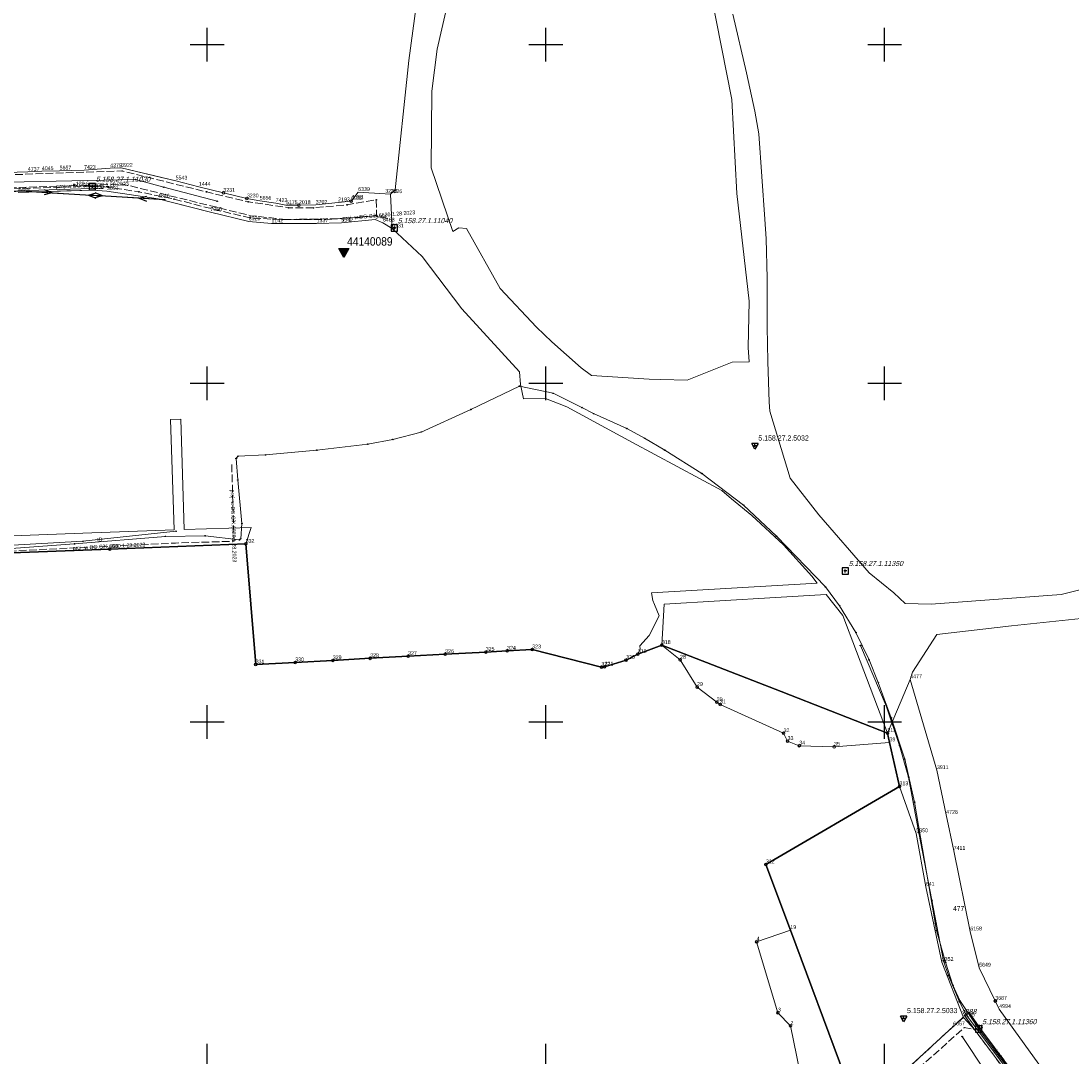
# Model space of a CAD drawing. Header units: metres. Extents: x 5548743 to 5556416, y 5707500 to 5714000.
# Tile 239 of 244: x 5554045 to 5554355, y 5710701 to 5711007. Entities that reach past the tile are written whole.
import ezdxf
from ezdxf.enums import TextEntityAlignment as Align

# ---------------------------------------------------------------- set-up
doc = ezdxf.new("R2010")
doc.units = ezdxf.units.M
for name, pattern in [('1.5_0.75', [2.25, 1.5, -0.75]), ('2.25_0.75', [3, 2.25, -0.75]), ('219-1000', [0]), ('suep_nn_1000', [0])]:
    doc.linetypes.add(name, pattern=pattern)
doc.layers.get('0').update_dxf_attribs({"color": 2, "lineweight": 5})
doc.styles.get("Standard").update_dxf_attribs({"font": 'Working1250', "width": 0.75})

# ---------------------------------------------------------------- blocks, each defined once
blk = doc.blocks.new('203')
at = {"linetype": 'Continuous', "lineweight": 0}
h = blk.add_hatch(color=0, dxfattribs=at)
edge = h.paths.add_edge_path()
edge.add_arc((0, 0), 0.09, 0, 360)
blk = doc.blocks.new('202')
at = {"color": 0, "linetype": 'Continuous', "lineweight": 0}
blk.add_circle((0, 0), 0.4, dxfattribs=at)
blk = doc.blocks.new('SUEP1')
at = {"color": 0, "linetype": 'Continuous'}
for p, q in [((0, 0), (7.5, 0)), ((7.5, 0), (5.25, 0.75)), ((7.5, 0), (5.25, -0.75)), ((7.5, 0), (22.5, 0)), ((22.5, 0), (20.25, 0.75)), ((22.5, 0), (20.25, -0.75))]:
    blk.add_line(p, q, dxfattribs=at)
blk = doc.blocks.new('PW01')
at = {"linetype": 'Continuous', "lineweight": 13}
h = blk.add_hatch(color=0, dxfattribs=at)
edge = h.paths.add_edge_path()
edge.add_arc((0, 0), 0.18, 0, 360)
blk = doc.blocks.new('PIKIETAW1891')
at = {"color": 0}
blk.add_circle((0, 0), 0.09, dxfattribs=at)
blk = doc.blocks.new('OSSP')
at = {"color": 0}
for p, q in [((-0.939, 0.938), (-0.939, -0.938)), ((-0.939, 0.938), (-0.939, -0.938)), ((0.936, 0.938), (-0.939, 0.938)), ((0.936, 0.938), (-0.939, 0.938)), ((0.45, 0), (-0.45, 0)), ((0.45, 0), (-0.45, 0)), ((0, -0.45), (0, 0.45)), ((0, -0.45), (0, 0.45)), ((0.936, -0.938), (0.936, 0.938)), ((0.936, -0.938), (0.936, 0.938)), ((-0.939, -0.938), (0.936, -0.938)), ((-0.939, -0.938), (0.936, -0.938))]:
    blk.add_line(p, q, dxfattribs=at)
blk = doc.blocks.new('OSSH')
at = {"color": 0}
for p, q in [((0, -1.081), (-0.936, 0.543)), ((0.939, 0.543), (-0.936, 0.543)), ((-0.375, 0), (0.375, 0)), ((0.939, 0.543), (0, -1.081)), ((0, -0.375), (0, 0.375))]:
    blk.add_line(p, q, dxfattribs=at)
blk = doc.blocks.new('OSHB')
h = blk.add_hatch(color=0)
edge = h.paths.add_edge_path()
edge.add_arc((0, 0), 0.188, 0, 180)
edge.add_arc((0, 0), 0.188, 180, 0)
h.paths.add_polyline_path([(0, -1.73), (-1.5, 0.87), (1.5, 0.87)])
at = {"color": 0, "linetype": 'CONTINUOUS'}
for points in [[(0, -1.73), (-1.5, 0.87), (1.5, 0.87)], [(0.19, 0), (-0.19, 0)]]:
    blk.add_lwpolyline(points, close=True, dxfattribs=at)
blk = doc.blocks.new('RAMKA1000K')
at = {"color": 0}
for p, q in [((495, 500), (505, 500)), ((500, 495), (500, 500)), ((595, 500), (605, 500)), ((600, 495), (600, 500)), ((695, 500), (705, 500)), ((700, 495), (700, 500)), ((500, 395), (500, 405)), ((600, 395), (600, 405)), ((700, 395), (700, 405)), ((495, 400), (505, 400)), ((595, 400), (605, 400)), ((695, 400), (705, 400)), ((500, 295), (500, 305)), ((600, 295), (600, 305)), ((700, 295), (700, 305)), ((495, 300), (505, 300)), ((595, 300), (605, 300)), ((695, 300), (705, 300)), ((500, 195), (500, 205)), ((600, 195), (600, 205)), ((700, 195), (700, 205)), ((500, 0), (500, 5)), ((600, 0), (600, 5)), ((700, 0), (700, 5)), ((495, 0), (505, 0)), ((595, 0), (605, 0)), ((695, 0), (705, 0))]:
    blk.add_line(p, q, dxfattribs=at)

msp = doc.modelspace()

# ---------------------------------------------------------------- linework, layer by layer
at = {"layer": '216-obręb ewidencyjny', "color": 7, "linetype": 'CONTINUOUS', "lineweight": 25, "flags": 128}
for points in [[(5554288.24, 5710695.38), (5554272.17, 5710738.55), (5554264.96, 5710757.95), (5554304.38, 5710780.98), (5554301.44, 5710793.95), (5554300.82, 5710796.69), (5554272.17, 5710807.96), (5554269.43, 5710809.03), (5554234.26, 5710822.7), (5554227.16, 5710820.02), (5554223.66, 5710818.28), (5554217.35, 5710816.32), (5554216.38, 5710816.21), (5554195.96, 5710821.41), (5554188.56, 5710821.01), (5554182.27, 5710820.66), (5554170.28, 5710820.01), (5554159.33, 5710819.41), (5554148.13, 5710818.8), (5554137.12, 5710818.2), (5554126.03, 5710817.59), (5554114.35, 5710816.96), (5554111.41, 5710852.58), (5554071.31, 5710851.03), (5553986.88, 5710847.87)], [(5553986.88, 5710847.87), (5554071.31, 5710851.03), (5554111.41, 5710852.58), (5554114.35, 5710816.96), (5554126.03, 5710817.59), (5554137.12, 5710818.2), (5554148.13, 5710818.8), (5554159.33, 5710819.41), (5554170.28, 5710820.01), (5554182.27, 5710820.66), (5554188.56, 5710821.01), (5554195.96, 5710821.41), (5554216.38, 5710816.21), (5554217.35, 5710816.32), (5554223.66, 5710818.28), (5554227.16, 5710820.02), (5554234.26, 5710822.7), (5554269.43, 5710809.03), (5554272.17, 5710807.96), (5554300.82, 5710796.69), (5554301.44, 5710793.95), (5554304.38, 5710780.98), (5554264.96, 5710757.95), (5554272.17, 5710738.55), (5554288.24, 5710695.38)]]:
    msp.add_lwpolyline(points, dxfattribs=at)
at = {"layer": '218-kontur użytku gruntowego', "color": 3, "linetype": 'CONTINUOUS', "lineweight": 18, "flags": 128}
for points in [[(5554162.45, 5711016.6), (5554159.55, 5710995.32)], [(5554248.83, 5711014.79), (5554254.88, 5710983.83)], [(5554167.87, 5710998.65), (5554170.98, 5711011.97)], [(5554259.24, 5710991.69), (5554255.18, 5711008.97)], [(5554166.31, 5710986.24), (5554167.87, 5710998.65)], [(5554159.55, 5710995.32), (5554155.55, 5710957.13)], [(5554261.71, 5710980.31), (5554259.24, 5710991.69)], [(5554166.18, 5710963.62), (5554166.31, 5710986.24)], [(5554254.88, 5710983.83), (5554256.33, 5710956.04)], [(5554262.87, 5710973.63), (5554261.71, 5710980.31)], [(5554264.6, 5710948.48), (5554262.87, 5710973.63)], [(5554047.11, 5710962.4), (5554028.11, 5710961.82)], [(5554051.24, 5710962.63), (5554047.11, 5710962.4)], [(5554056.49, 5710962.77), (5554051.24, 5710962.63)], [(5554063.7, 5710962.97), (5554056.49, 5710962.77)], [(5554071.4, 5710963.48), (5554063.7, 5710962.97)], [(5554074.63, 5710963.59), (5554071.4, 5710963.48)], [(5554086.51, 5710960.82), (5554074.63, 5710963.59)], [(5554172.58, 5710944.81), (5554166.18, 5710963.62)], [(5554090.74, 5710959.83), (5554086.51, 5710960.82)], [(5554097.57, 5710958), (5554090.74, 5710959.83)], [(5554044.2, 5710956.3), (5554058.61, 5710956.79)], [(5554058.61, 5710956.79), (5554066.19, 5710957.05)], [(5554066.19, 5710957.05), (5554070.46, 5710956.76)], [(5554070.46, 5710956.76), (5554085.52, 5710954.49)], [(5554104.83, 5710956.21), (5554097.57, 5710958)], [(5554111.76, 5710954.56), (5554104.83, 5710956.21)], [(5554144.61, 5710956.47), (5554142.81, 5710954.15)], [(5554152.61, 5710955.95), (5554144.61, 5710956.47)], [(5554154.17, 5710955.82), (5554152.61, 5710955.95)], [(5554155.55, 5710957.13), (5554154.17, 5710955.82)], [(5554256.33, 5710956.04), (5554260.02, 5710924.25)], [(5554085.52, 5710954.49), (5554094.4, 5710952.24)], [(5554115.55, 5710953.88), (5554111.76, 5710954.56)], [(5554120.25, 5710953.2), (5554115.55, 5710953.88)], [(5554123.29, 5710952.56), (5554120.25, 5710953.2)], [(5554127.12, 5710952.61), (5554123.29, 5710952.56)], [(5554132.06, 5710952.7), (5554127.12, 5710952.61)], [(5554138.69, 5710953.4), (5554132.06, 5710952.7)], [(5554142.54, 5710953.8), (5554138.69, 5710953.4)], [(5554142.81, 5710954.15), (5554142.54, 5710953.8)], [(5554094.4, 5710952.24), (5554101, 5710950.56)], [(5554101, 5710950.56), (5554112.3, 5710947.81)], [(5554112.3, 5710947.81), (5554119.01, 5710947.19)], [(5554119.01, 5710947.19), (5554132.34, 5710947.22)], [(5554132.34, 5710947.22), (5554139.66, 5710947.41)], [(5554139.66, 5710947.41), (5554149.61, 5710948.33)], [(5554149.61, 5710948.33), (5554151.92, 5710947.42)], [(5554151.92, 5710947.42), (5554154.6, 5710945.7)], [(5554264.98, 5710942.62), (5554264.6, 5710948.48)], [(5554154.6, 5710945.7), (5554163.48, 5710937.4)], [(5554174.36, 5710945.88), (5554172.58, 5710944.81)], [(5554176.55, 5710945.74), (5554174.36, 5710945.88)], [(5554186.48, 5710928.04), (5554176.55, 5710945.74)], [(5554265.35, 5710931.02), (5554264.98, 5710942.62)], [(5554163.48, 5710937.4), (5554175.16, 5710922.02)], [(5554265.34, 5710916.66), (5554265.35, 5710931.02)], [(5554197.21, 5710916.63), (5554186.48, 5710928.04)], [(5554175.16, 5710922.02), (5554192.22, 5710903.39)], [(5554260.02, 5710924.25), (5554259.71, 5710910.55)], [(5554201.78, 5710912.25), (5554197.21, 5710916.63)], [(5554265.55, 5710906.48), (5554265.34, 5710916.66)], [(5554210.4, 5710904.53), (5554201.78, 5710912.25)], [(5554259.71, 5710910.55), (5554259.98, 5710906.33)], [(5554254.96, 5710906.21), (5554241.7, 5710900.98)], [(5554259.98, 5710906.33), (5554254.96, 5710906.21)], [(5554265.91, 5710894.39), (5554265.55, 5710906.48)], [(5554192.22, 5710903.39), (5554192.49, 5710899.67)], [(5554213.48, 5710902.31), (5554210.4, 5710904.53)], [(5554230.51, 5710901.2), (5554213.48, 5710902.31)], [(5554233.89, 5710901.13), (5554230.51, 5710901.2)], [(5554241.7, 5710900.98), (5554233.89, 5710901.13)], [(5554192.49, 5710899.67), (5554193.4, 5710895.38)], [(5554193.4, 5710895.38), (5554199.94, 5710895.47)], [(5554199.94, 5710895.47), (5554206.2, 5710893.01)], [(5554266.09, 5710891.82), (5554265.91, 5710894.39)], [(5554206.2, 5710893.01), (5554225.55, 5710882.55)], [(5554272.11, 5710872.01), (5554266.09, 5710891.82)], [(5554092.22, 5710889.4), (5554089.23, 5710889.28)], [(5554089.23, 5710889.28), (5554090.28, 5710856.74)], [(5554093.23, 5710856.85), (5554092.22, 5710889.4)], [(5554225.55, 5710882.55), (5554251.91, 5710868.32)], [(5554280.61, 5710861.13), (5554272.11, 5710872.01)], [(5554251.91, 5710868.32), (5554254.81, 5710865.91)], [(5554254.81, 5710865.91), (5554260.78, 5710860.93)], [(5554260.78, 5710860.93), (5554270.1, 5710852.29)], [(5554295.41, 5710844), (5554280.61, 5710861.13)], [(5554090.28, 5710856.74), (5554063.34, 5710855.74)], [(5554113.02, 5710857.42), (5554093.23, 5710856.85)], [(5554111.41, 5710852.58), (5554113.02, 5710857.42)], [(5554063.34, 5710855.74), (5554016.57, 5710853.99)], [(5553986.88, 5710847.87), (5554071.31, 5710851.03)], [(5554071.31, 5710851.03), (5553986.88, 5710847.87)], [(5554071.31, 5710851.03), (5554111.41, 5710852.58)], [(5554111.41, 5710852.58), (5554071.31, 5710851.03)], [(5554114.35, 5710816.96), (5554111.41, 5710852.58)], [(5554270.1, 5710852.29), (5554278.5, 5710843.02)], [(5554302.71, 5710838.1), (5554295.41, 5710844)], [(5554280.07, 5710841.04), (5554231.16, 5710838.13)], [(5554278.5, 5710843.02), (5554280.07, 5710841.04)], [(5554231.16, 5710838.13), (5554231.53, 5710835.85)], [(5554306.02, 5710835.02), (5554302.71, 5710838.1)], [(5554357.62, 5710838.98), (5554352.07, 5710837.64)], [(5554231.53, 5710835.85), (5554232.03, 5710834.66)], [(5554232.03, 5710834.66), (5554233.44, 5710831.32)], [(5554234.26, 5710822.7), (5554234.93, 5710834.84)], [(5554234.93, 5710834.84), (5554267.76, 5710836.79)], [(5554267.76, 5710836.79), (5554282.73, 5710837.68)], [(5554282.73, 5710837.68), (5554287.69, 5710831.44)], [(5554313.68, 5710834.78), (5554306.02, 5710835.02)], [(5554352.07, 5710837.64), (5554313.68, 5710834.78)], [(5554233.44, 5710831.32), (5554230.53, 5710825.58)], [(5554287.69, 5710831.44), (5554291.69, 5710820.82)], [(5554337.45, 5710828.42), (5554361.71, 5710830.99)], [(5554230.53, 5710825.58), (5554227.75, 5710822.47)], [(5554308.17, 5710814.74), (5554315.38, 5710825.82)], [(5554315.38, 5710825.82), (5554333.21, 5710827.92)], [(5554333.21, 5710827.92), (5554337.45, 5710828.42)], [(5554227.16, 5710820.02), (5554234.26, 5710822.7)], [(5554234.26, 5710822.7), (5554227.16, 5710820.02)], [(5554227.75, 5710822.47), (5554227.86, 5710821.48)], [(5554269.43, 5710809.03), (5554234.26, 5710822.7)], [(5554159.33, 5710819.41), (5554148.13, 5710818.8)], [(5554170.28, 5710820.01), (5554159.33, 5710819.41)], [(5554182.27, 5710820.66), (5554170.28, 5710820.01)], [(5554188.56, 5710821.01), (5554182.27, 5710820.66)], [(5554195.96, 5710821.41), (5554188.56, 5710821.01)], [(5554216.38, 5710816.21), (5554195.96, 5710821.41)], [(5554227.16, 5710820.02), (5554223.66, 5710818.28)], [(5554227.86, 5710821.48), (5554227.16, 5710820.02)], [(5554291.69, 5710820.82), (5554300.82, 5710796.69)], [(5554126.03, 5710817.59), (5554114.35, 5710816.96)], [(5554137.12, 5710818.2), (5554126.03, 5710817.59)], [(5554148.13, 5710818.8), (5554137.12, 5710818.2)], [(5554217.35, 5710816.32), (5554216.38, 5710816.21)], [(5554223.66, 5710818.28), (5554217.35, 5710816.32)], [(5554307.54, 5710812.59), (5554308.17, 5710814.74)], [(5554315.42, 5710785.76), (5554307.54, 5710812.59)], [(5554272.17, 5710807.96), (5554269.43, 5710809.03)], [(5554300.82, 5710796.69), (5554272.17, 5710807.96)], [(5554300.82, 5710796.69), (5554301.44, 5710793.95)], [(5554301.44, 5710793.95), (5554300.82, 5710796.69)], [(5554301.44, 5710793.95), (5554304.38, 5710780.98)], [(5554304.38, 5710780.98), (5554301.44, 5710793.95)], [(5554318.16, 5710772.55), (5554315.42, 5710785.76)], [(5554264.96, 5710757.95), (5554304.38, 5710780.98)], [(5554304.38, 5710780.98), (5554309.34, 5710767.11)], [(5554320.37, 5710761.91), (5554318.16, 5710772.55)], [(5554309.34, 5710767.11), (5554312.16, 5710751.29)], [(5554325.28, 5710738.12), (5554320.37, 5710761.91)], [(5554272.17, 5710738.55), (5554264.96, 5710757.95)], [(5554312.16, 5710751.29), (5554316.87, 5710729.12)], [(5554288.24, 5710695.38), (5554272.17, 5710738.55)], [(5554327.89, 5710727.43), (5554325.28, 5710738.12)], [(5554316.87, 5710729.12), (5554323.23, 5710712.74)], [(5554332.66, 5710717.62), (5554327.89, 5710727.43)], [(5554333.82, 5710715.22), (5554332.66, 5710717.62)], [(5554352.9, 5710688.77), (5554333.82, 5710715.22)], [(5554323.23, 5710712.74), (5554320.22, 5710710.07)], [(5554326.52, 5710709.16), (5554323.23, 5710712.74)], [(5554323.23, 5710712.74), (5554326.52, 5710709.16)], [(5554320.22, 5710710.07), (5554301.85, 5710693.16)], [(5554339.47, 5710691.89), (5554326.52, 5710709.16)], [(5554326.52, 5710709.16), (5554339.47, 5710691.89)]]:
    msp.add_lwpolyline(points, dxfattribs=at)
at = {"layer": '219-działka ewidencyjna', "color": 7, "linetype": '219-1000', "lineweight": 18, "flags": 128}
for points in [[(5554047.11, 5710962.4), (5554028.11, 5710961.82)], [(5554051.24, 5710962.63), (5554047.11, 5710962.4)], [(5554056.49, 5710962.77), (5554051.24, 5710962.63)], [(5554063.7, 5710962.97), (5554056.49, 5710962.77)], [(5554071.4, 5710963.48), (5554063.7, 5710962.97)], [(5554074.63, 5710963.59), (5554071.4, 5710963.48)], [(5554074.63, 5710963.59), (5554090.74, 5710959.83)], [(5554090.74, 5710959.83), (5554097.57, 5710958)], [(5554066.19, 5710957.05), (5554044.2, 5710956.3)], [(5554066.19, 5710957.05), (5554070.46, 5710956.76)], [(5554070.46, 5710956.76), (5554085.52, 5710954.49)], [(5554097.57, 5710958), (5554104.83, 5710956.21)], [(5554104.83, 5710956.21), (5554111.76, 5710954.56)], [(5554144.61, 5710956.47), (5554142.81, 5710954.15)], [(5554144.61, 5710956.47), (5554152.61, 5710955.95)], [(5554152.61, 5710955.95), (5554154.17, 5710955.82)], [(5554154.17, 5710955.82), (5554154.6, 5710945.7)], [(5554085.52, 5710954.49), (5554101, 5710950.56)], [(5554111.76, 5710954.56), (5554115.55, 5710953.88)], [(5554115.55, 5710953.88), (5554120.25, 5710953.2)], [(5554120.25, 5710953.2), (5554123.29, 5710952.56)], [(5554123.29, 5710952.56), (5554127.12, 5710952.61)], [(5554127.12, 5710952.61), (5554132.06, 5710952.7)], [(5554138.69, 5710953.4), (5554132.06, 5710952.7)], [(5554142.54, 5710953.8), (5554138.69, 5710953.4)], [(5554142.81, 5710954.15), (5554142.54, 5710953.8)], [(5554101, 5710950.56), (5554112.3, 5710947.81)], [(5554112.3, 5710947.81), (5554119.01, 5710947.19)], [(5554119.01, 5710947.19), (5554132.34, 5710947.22)], [(5554139.66, 5710947.41), (5554132.34, 5710947.22)], [(5554149.61, 5710948.33), (5554139.66, 5710947.41)], [(5554149.61, 5710948.33), (5554151.92, 5710947.42)], [(5554151.92, 5710947.42), (5554154.6, 5710945.7)], [(5554071.31, 5710851.03), (5553986.88, 5710847.87)], [(5554111.41, 5710852.58), (5554071.31, 5710851.03)], [(5554111.41, 5710852.58), (5554114.35, 5710816.96)], [(5554234.26, 5710822.7), (5554227.16, 5710820.02)], [(5554234.26, 5710822.7), (5554239.63, 5710818.36)], [(5554159.33, 5710819.41), (5554148.13, 5710818.8)], [(5554170.28, 5710820.01), (5554159.33, 5710819.41)], [(5554182.27, 5710820.66), (5554170.28, 5710820.01)], [(5554188.56, 5710821.01), (5554182.27, 5710820.66)], [(5554188.56, 5710821.01), (5554195.96, 5710821.41)], [(5554216.38, 5710816.21), (5554195.96, 5710821.41)], [(5554227.16, 5710820.02), (5554223.66, 5710818.28)], [(5554126.03, 5710817.59), (5554114.35, 5710816.96)], [(5554137.12, 5710818.2), (5554126.03, 5710817.59)], [(5554148.13, 5710818.8), (5554137.12, 5710818.2)], [(5554217.35, 5710816.32), (5554216.38, 5710816.21)], [(5554223.66, 5710818.28), (5554217.35, 5710816.32)], [(5554239.63, 5710818.36), (5554244.63, 5710810.31)], [(5554244.63, 5710810.31), (5554250.44, 5710805.82)], [(5554307.54, 5710812.59), (5554300.82, 5710796.69)], [(5554307.54, 5710812.59), (5554315.42, 5710785.76)], [(5554250.44, 5710805.82), (5554251.44, 5710805.18)], [(5554251.44, 5710805.18), (5554270.18, 5710796.66)], [(5554270.18, 5710796.66), (5554271.36, 5710794.36)], [(5554300.82, 5710796.69), (5554301.44, 5710793.95)], [(5554271.36, 5710794.36), (5554274.81, 5710793)], [(5554274.81, 5710793), (5554285.09, 5710792.66)], [(5554285.09, 5710792.66), (5554301.44, 5710793.95)], [(5554304.38, 5710780.98), (5554301.44, 5710793.95)], [(5554315.42, 5710785.76), (5554318.16, 5710772.55)], [(5554264.96, 5710757.95), (5554304.38, 5710780.98)], [(5554309.34, 5710767.11), (5554304.38, 5710780.98)], [(5554318.16, 5710772.55), (5554320.37, 5710761.91)], [(5554309.34, 5710767.11), (5554312.16, 5710751.29)], [(5554320.37, 5710761.91), (5554325.28, 5710738.12)], [(5554264.96, 5710757.95), (5554272.17, 5710738.55)], [(5554312.16, 5710751.29), (5554316.87, 5710729.12)], [(5554262.22, 5710735.11), (5554272.17, 5710738.55)], [(5554325.28, 5710738.12), (5554327.89, 5710727.43)], [(5554262.22, 5710735.11), (5554268.51, 5710714.16)], [(5554316.87, 5710729.12), (5554323.23, 5710712.74)], [(5554327.89, 5710727.43), (5554332.66, 5710717.62)], [(5554332.66, 5710717.62), (5554333.82, 5710715.22)], [(5554268.51, 5710714.16), (5554272.22, 5710710.27)], [(5554333.82, 5710715.22), (5554352.9, 5710688.77)], [(5554323.23, 5710712.74), (5554320.22, 5710710.07)], [(5554323.23, 5710712.74), (5554326.52, 5710709.16)], [(5554272.22, 5710710.27), (5554276.91, 5710687.13)], [(5554320.22, 5710710.07), (5554301.85, 5710693.16)], [(5554326.52, 5710709.16), (5554339.47, 5710691.89)]]:
    msp.add_lwpolyline(points, dxfattribs=at)
at = {"layer": 'chodnik', "color": 7, "linetype": '1.5_0.75', "lineweight": 18, "flags": 128}
msp.add_lwpolyline([(5554323.63, 5710713.31), (5554326.52, 5710709.16), (5554339.47, 5710691.89), (5554356.75, 5710669.05), (5554369.9, 5710652.17), (5554375.24, 5710645.27), (5554382.14, 5710636.36), (5554385.57, 5710631.55), (5554417.28, 5710586.85), (5554420.33, 5710583.2), (5554421.57, 5710584.7), (5554394.12, 5710621.57), (5554370.14, 5710654.01), (5554350.19, 5710680.11), (5554349.5, 5710681.17), (5554338.47, 5710695.86), (5554328.36, 5710709.29), (5554324.94, 5710714.22)], close=True, dxfattribs=at)
at = {"layer": 'jezdnia', "color": 7, "linetype": '2.25_0.75', "lineweight": 18, "flags": 128}
for points in [[(5553928.51, 5710958.45), (5553921.65, 5710959.33), (5553919.14, 5710960.24), (5553915.94, 5710962.26), (5553913.29, 5710964.63), (5553911.77, 5710966.14), (5553906.26, 5710957.97), (5553905.29, 5710956.69), (5553902.71, 5710951.06), (5553904.41, 5710948.24), (5553905.81, 5710948.94), (5553905.7, 5710950.97), (5553915.52, 5710952.14), (5553915.68, 5710950.48), (5553917.32, 5710950.64), (5553917.74, 5710948.79), (5553921.64, 5710949.18), (5553921.4, 5710951.08), (5553927.8, 5710951.63), (5553944.82, 5710953.18), (5553964.37, 5710954.72), (5553988.99, 5710955.7), (5554020.48, 5710956.56), (5554065.36, 5710958.26), (5554070.78, 5710957.91), (5554079.89, 5710956.54), (5554090.24, 5710954.4), (5554103, 5710951.14), (5554112.66, 5710948.84), (5554122.2, 5710948.32), (5554134.88, 5710948.4), (5554144.89, 5710948.97), (5554150.06, 5710949.42), (5554149.93, 5710954.19), (5554141.33, 5710952.71), (5554131.39, 5710951.8), (5554124.08, 5710951.83), (5554112.17, 5710953.6), (5554099.82, 5710956.53), (5554074.96, 5710962.7), (5554025.4, 5710961.02), (5553986.51, 5710960.06), (5553972.04, 5710959.73), (5553970.18, 5710962.02), (5553966.65, 5710965.5), (5553965.79, 5710996.34), (5553967.48, 5710998.69), (5553967.31, 5711004.62), (5553963.56, 5711004.53), (5553959.35, 5711004.33), (5553959.54, 5710998.57), (5553961.68, 5710996.67), (5553962.73, 5710965.35), (5553959.59, 5710961.29), (5553958.35, 5710959.37)], [(5554301.85, 5710693.16), (5554292.3, 5710689.13), (5554254.5, 5710663.27), (5554248.46, 5710659.61), (5554238.59, 5710659.21), (5554238.16, 5710658.89), (5554210.82, 5710653.42), (5554209.98, 5710652.89), (5554186.31, 5710645.2), (5554184.85, 5710648.22), (5554181.77, 5710647.6), (5554188.11, 5710636.06), (5554192.45, 5710624.62), (5554196.75, 5710614.47), (5554199.98, 5710605.48), (5554201.06, 5710598.18), (5554202.16, 5710595.91), (5554204.18, 5710588.07), (5554205.19, 5710575.45), (5554196.05, 5710573.4), (5554196.73, 5710569.34), (5554205.49, 5710570.89), (5554205.74, 5710548.57), (5554207.82, 5710529.44), (5554209.66, 5710527.33), (5554211.93, 5710531.51), (5554213.38, 5710532.79), (5554212.56, 5710534.54), (5554210.79, 5710540.34), (5554209.77, 5710544.79), (5554209.22, 5710548.85), (5554209.36, 5710553.78), (5554209.26, 5710567.2), (5554209.62, 5710574.22), (5554206.5, 5710592.93), (5554206.37, 5710595.74), (5554204.7, 5710599.72), (5554203.12, 5710605.81), (5554199.26, 5710616.56), (5554196.26, 5710624.04), (5554188.34, 5710640.83), (5554209.52, 5710647.69), (5554216.14, 5710651.7), (5554224.25, 5710653.14), (5554234.37, 5710653.94), (5554239.58, 5710654.68), (5554250.58, 5710657.15), (5554273.59, 5710672.98), (5554292.99, 5710686.06), (5554292.97, 5710687.18), (5554302.79, 5710691.35), (5554323.51, 5710709.75), (5554326.52, 5710709.16), (5554323.63, 5710713.31), (5554320.22, 5710710.07)]]:
    msp.add_lwpolyline(points, close=True, dxfattribs=at)
at = {"layer": 'krawężnik', "color": 7, "linetype": 'CONTINUOUS', "lineweight": 25, "flags": 128}
msp.add_lwpolyline([(5554421.57, 5710584.7), (5554394.12, 5710621.57), (5554370.14, 5710654.01), (5554350.19, 5710680.11), (5554349.5, 5710681.17), (5554338.47, 5710695.86), (5554328.36, 5710709.29), (5554324.94, 5710714.22)], dxfattribs=at)
at = {"layer": 'przewód elektroenergetyczny niskiego napięcia', "color": 1, "linetype": 'suep_nn_1000', "lineweight": 18, "flags": 128}
for points in [[(5554046.7, 5710956.71), (5554011.52, 5710955.69)], [(5554087.43, 5710954.21), (5554046.7, 5710956.71)]]:
    msp.add_lwpolyline(points, dxfattribs=at)
at = {"layer": 'przewód kanalizacyjny', "color": 34, "linetype": 'CONTINUOUS', "lineweight": 18, "flags": 128}
for points in [[(5553912.58, 5710961.75), (5553919.95, 5710954.85), (5553946.57, 5710956.01), (5553977.08, 5710957.58), (5554004.51, 5710958.39), (5554036.56, 5710959.31), (5554078.87, 5710960.15), (5554087.23, 5710957.88), (5554102.98, 5710953.76)], [(5554370.58, 5710619.9), (5554360.66, 5710629.41), (5554351.54, 5710641.89), (5554364.14, 5710652.52), (5554345.69, 5710678.45), (5554336.68, 5710686.33), (5554322.89, 5710707.12)]]:
    msp.add_lwpolyline(points, dxfattribs=at)
at = {"layer": 'przewód telekomunikacyjny podziemny', "color": 30, "linetype": 'CONTINUOUS', "lineweight": 18, "flags": 128}
for points in [[(5554350.5, 5710678.99), (5554328.33, 5710708.59), (5554322.14, 5710717.73), (5554320.14, 5710722.26), (5554317.97, 5710729.06), (5554315.34, 5710738.47), (5554308.85, 5710776.34), (5554305.91, 5710789.01), (5554301.93, 5710801.22), (5554298.1, 5710811.71), (5554295.41, 5710818.34), (5554291.52, 5710826.42), (5554286.69, 5710834.34), (5554282.53, 5710839.86), (5554268.07, 5710854.84), (5554258.36, 5710864.05), (5554246.04, 5710873.37), (5554235.09, 5710880.27), (5554229.16, 5710883.78), (5554223.91, 5710886.62), (5554214.09, 5710891.04), (5554210.65, 5710892.82), (5554202.13, 5710897.05), (5554192.21, 5710899.17), (5554177.89, 5710892.27), (5554163.23, 5710885.62), (5554154.83, 5710883.44), (5554147.43, 5710882.04), (5554132.4, 5710880.27), (5554117.28, 5710878.86), (5554109.13, 5710878.47), (5554108.6, 5710877.79), (5554109.08, 5710871.46), (5554110.3, 5710858.63), (5554109.92, 5710854.13), (5554109.55, 5710853.8), (5554099.42, 5710854.98), (5554087.71, 5710854.82), (5554060.89, 5710852.6), (5554032.86, 5710850.58)], [(5553935.78, 5710845.97), (5553945.08, 5710848.5), (5553973.93, 5710848.79), (5553998.39, 5710849.52), (5554039.15, 5710852.06), (5554063.33, 5710853.35), (5554090.84, 5710856.33)], [(5554446.39, 5710546), (5554438, 5710558.61), (5554420.23, 5710583.63), (5554400.56, 5710611.46), (5554390.86, 5710625.65), (5554379.37, 5710640.87), (5554363.85, 5710660.95), (5554356.41, 5710670.49), (5554340.96, 5710690.97), (5554324.08, 5710713.52), (5554322.07, 5710717.37), (5554318.83, 5710725.14), (5554317.4, 5710729.49), (5554313.96, 5710747.36), (5554310.1, 5710767.3), (5554307.07, 5710783.72), (5554304.42, 5710793.03), (5554300.46, 5710804.82), (5554292.87, 5710822.58)]]:
    msp.add_lwpolyline(points, dxfattribs=at)
at = {"layer": 'przewód wodociągowy', "color": 5, "linetype": 'CONTINUOUS', "lineweight": 18, "flags": 128}
msp.add_lwpolyline([(5553939.92, 5710944.83), (5553939.71, 5710952.11), (5553944.34, 5710952.99), (5553956.45, 5710953.82), (5553972.65, 5710954.72), (5554020.43, 5710955.96), (5554040.95, 5710956.7), (5554068.96, 5710957.62)], dxfattribs=at)
at = {"layer": 'przewód wodociągowy - ob. projektowany', "color": 5, "linetype": '2.25_0.75', "lineweight": 18, "flags": 128}
msp.add_lwpolyline([(5554107.28, 5710876.03), (5554107.97, 5710853.36), (5554090.67, 5710852.84), (5554032.69, 5710850.01), (5553996.93, 5710848.77), (5553969.84, 5710847.8), (5553945.14, 5710847.61), (5553936.88, 5710846.93), (5553906.1, 5710847.43), (5553902.43, 5710884.2), (5553897.07, 5710922.84), (5553898.51, 5710943.8), (5553907.97, 5710949.14), (5553949.74, 5710954.35), (5553984.36, 5710956.01), (5554024.25, 5710957.13), (5554023.46, 5710957.1), (5554075.15, 5710958.83), (5554112.84, 5710949.5), (5554123.24, 5710948.39), (5554138.4, 5710948.56), (5554149.51, 5710949.51), (5554153.89, 5710948.49)], dxfattribs=at)

# ---------------------------------------------------------------- block references
at = {"layer": '202-punkt graniczny', "color": 7, "linetype": 'CONTINUOUS', "lineweight": 18}
for p in [(5554104.83, 5710956.21), (5554111.76, 5710954.56), (5554127.12, 5710952.61), (5554142.54, 5710953.8), (5554071.31, 5710851.03), (5554111.41, 5710852.58), (5554234.26, 5710822.7), (5554148.13, 5710818.8), (5554159.33, 5710819.41), (5554170.28, 5710820.01), (5554182.27, 5710820.66), (5554188.56, 5710821.01), (5554195.96, 5710821.41), (5554227.16, 5710820.02), (5554114.35, 5710816.96), (5554126.03, 5710817.59), (5554137.12, 5710818.2), (5554216.38, 5710816.21), (5554217.35, 5710816.32), (5554223.66, 5710818.28), (5554239.63, 5710818.36), (5554244.63, 5710810.31), (5554250.44, 5710805.82), (5554251.44, 5710805.18), (5554270.18, 5710796.66), (5554271.36, 5710794.36), (5554300.82, 5710796.69), (5554274.81, 5710793), (5554285.09, 5710792.66), (5554304.38, 5710780.98), (5554264.96, 5710757.95), (5554262.22, 5710735.11), (5554332.66, 5710717.62), (5554268.51, 5710714.16), (5554272.22, 5710710.27)]:
    msp.add_blockref('202', p, dxfattribs=at)
at = {"layer": '203-punkt graniczny', "color": 7, "linetype": 'CONTINUOUS', "lineweight": 18}
for p in [(5554047.11, 5710962.4), (5554051.24, 5710962.63), (5554056.49, 5710962.77), (5554063.7, 5710962.97), (5554071.4, 5710963.48), (5554074.63, 5710963.59), (5554090.74, 5710959.83), (5554066.19, 5710957.05), (5554070.46, 5710956.76), (5554097.57, 5710958), (5554144.61, 5710956.47), (5554152.61, 5710955.95), (5554154.17, 5710955.82), (5554085.52, 5710954.49), (5554115.55, 5710953.88), (5554120.25, 5710953.2), (5554123.29, 5710952.56), (5554132.06, 5710952.7), (5554138.69, 5710953.4), (5554142.81, 5710954.15), (5554101, 5710950.56), (5554112.3, 5710947.81), (5554119.01, 5710947.19), (5554132.34, 5710947.22), (5554139.66, 5710947.41), (5554149.61, 5710948.33), (5554151.92, 5710947.42), (5554154.6, 5710945.7), (5554307.54, 5710812.59), (5554301.44, 5710793.95), (5554315.42, 5710785.76), (5554318.16, 5710772.55), (5554309.34, 5710767.11), (5554320.37, 5710761.91), (5554312.16, 5710751.29), (5554272.17, 5710738.55), (5554325.28, 5710738.12), (5554316.87, 5710729.12), (5554327.89, 5710727.43), (5554333.82, 5710715.22), (5554323.23, 5710712.74), (5554320.22, 5710710.07), (5554326.52, 5710709.16)]:
    msp.add_blockref('203', p, dxfattribs=at)
at = {"layer": 'pikieta naturalna', "color": 7, "linetype": 'CONTINUOUS', "lineweight": 13}
msp.add_blockref('PW01', (5554060.75, 5710958.61), dxfattribs=at)
at = {"layer": 'Podstawowa osnowa wysokościowa bazowa', "color": 7, "linetype": 'CONTINUOUS', "lineweight": 13}
msp.add_blockref('OSHB', (5554140.36, 5710938.9), dxfattribs=at)
at = {"layer": 'przewód elektroenergetyczny niskiego napięcia', "color": 1, "linetype": 'CONTINUOUS', "lineweight": 18}
for p, rotation in [((5554046.7, 5710956.71), 181.661), ((5554046.7, 5710956.71), 356.488), ((5554087.43, 5710954.21), 176.488)]:
    msp.add_blockref('SUEP1', p, dxfattribs=dict(at, rotation=rotation))
at = {"layer": 'Punkt roboczy BDOT GESUT K1', "color": 6, "linetype": 'CONTINUOUS', "lineweight": 18}
for p in [(5554074.96, 5710962.7), (5554060.75, 5710958.61), (5554078.87, 5710960.15), (5554046.7, 5710956.71), (5554065.36, 5710958.26), (5554068.96, 5710957.62), (5554070.78, 5710957.91), (5554079.89, 5710956.54), (5554087.23, 5710957.88), (5554099.82, 5710956.53), (5554087.43, 5710954.21), (5554090.24, 5710954.4), (5554102.98, 5710953.76), (5554112.17, 5710953.6), (5554141.33, 5710952.71), (5554149.93, 5710954.19), (5554103, 5710951.14), (5554124.08, 5710951.83), (5554131.39, 5710951.8), (5554150.06, 5710949.42), (5554112.66, 5710948.84), (5554122.2, 5710948.32), (5554134.88, 5710948.4), (5554144.89, 5710948.97), (5554192.21, 5710899.17), (5554202.13, 5710897.05), (5554177.89, 5710892.27), (5554210.65, 5710892.82), (5554214.09, 5710891.04), (5554163.23, 5710885.62), (5554223.91, 5710886.62), (5554147.43, 5710882.04), (5554154.83, 5710883.44), (5554229.16, 5710883.78), (5554109.13, 5710878.47), (5554117.28, 5710878.86), (5554132.4, 5710880.27), (5554235.09, 5710880.27), (5554108.6, 5710877.79), (5554246.04, 5710873.37), (5554109.08, 5710871.46), (5554258.36, 5710864.05), (5554090.84, 5710856.33), (5554110.3, 5710858.63), (5554063.33, 5710853.35), (5554087.71, 5710854.82), (5554099.42, 5710854.98), (5554109.55, 5710853.8), (5554109.92, 5710854.13), (5554268.07, 5710854.84), (5554060.89, 5710852.6), (5554282.53, 5710839.86), (5554286.69, 5710834.34), (5554291.52, 5710826.42), (5554292.87, 5710822.58), (5554295.41, 5710818.34), (5554298.1, 5710811.71), (5554300.46, 5710804.82), (5554301.93, 5710801.22), (5554304.42, 5710793.03), (5554305.91, 5710789.01), (5554307.07, 5710783.72), (5554308.85, 5710776.34), (5554310.1, 5710767.3), (5554313.96, 5710747.36), (5554315.34, 5710738.47), (5554317.4, 5710729.49), (5554317.97, 5710729.06), (5554318.83, 5710725.14), (5554320.14, 5710722.26), (5554322.07, 5710717.37), (5554322.14, 5710717.73), (5554324.94, 5710714.22), (5554324.94, 5710714.22), (5554323.63, 5710713.31), (5554323.63, 5710713.31), (5554324.08, 5710713.52), (5554320.22, 5710710.07), (5554323.51, 5710709.75), (5554326.52, 5710709.16), (5554326.52, 5710709.16), (5554328.33, 5710708.59), (5554328.36, 5710709.29), (5554328.36, 5710709.29), (5554322.89, 5710707.12)]:
    msp.add_blockref('PIKIETAW1891', p, dxfattribs=at)
at = {"layer": 'Szczegółowa osnowa geodezyjna pozioma', "color": 7, "linetype": 'CONTINUOUS', "lineweight": 13}
for p in [(5554066.182, 5710958.054), (5554155.304, 5710945.844), (5554288.373, 5710844.6), (5554327.771, 5710709.32)]:
    msp.add_blockref('OSSP', p, dxfattribs=at)
at = {"layer": 'Szczegółowa osnowa geodezyjna wysokościowa', "color": 7, "linetype": 'CONTINUOUS', "lineweight": 13}
for p in [(5554261.72, 5710881.65), (5554305.6, 5710712.59)]:
    msp.add_blockref('OSSH', p, dxfattribs=at)
at = {"layer": 'Wstawianie ramki sekcyjnej z opisem', "color": 7, "linetype": 'CONTINUOUS', "lineweight": 13}
for p in [(5553600, 5711000), (5553600, 5711000), (5553600, 5711000), (5553600, 5711000), (5553600, 5710500), (5553600, 5710500), (5553600, 5710500), (5553600, 5710500)]:
    msp.add_blockref('RAMKA1000K', p, dxfattribs=at)

# ---------------------------------------------------------------- texts
at = {"layer": '202-punkt graniczny-Atr103', "color": 7, "width": 0.9}
for s, p in [('3231', (5554104.83, 5710956.21)), ('3231', (5554104.83, 5710956.21)), ('3230', (5554111.76, 5710954.56)), ('3230', (5554111.76, 5710954.56)), ('2018', (5554127.12, 5710952.61)), ('2018', (5554127.12, 5710952.61)), ('6982', (5554142.54, 5710953.8)), ('6982', (5554142.54, 5710953.8)), ('332', (5554111.41, 5710852.58)), ('332', (5554111.41, 5710852.58)), ('333', (5554071.31, 5710851.03)), ('333', (5554071.31, 5710851.03)), ('324', (5554188.56, 5710821.01)), ('324', (5554188.56, 5710821.01)), ('323', (5554195.96, 5710821.41)), ('323', (5554195.96, 5710821.41)), ('318', (5554234.26, 5710822.7)), ('318', (5554234.26, 5710822.7)), ('329', (5554137.12, 5710818.2)), ('329', (5554137.12, 5710818.2)), ('328', (5554148.13, 5710818.8)), ('328', (5554148.13, 5710818.8)), ('327', (5554159.33, 5710819.41)), ('327', (5554159.33, 5710819.41)), ('326', (5554170.28, 5710820.01)), ('326', (5554170.28, 5710820.01)), ('325', (5554182.27, 5710820.66)), ('325', (5554182.27, 5710820.66)), ('320', (5554223.66, 5710818.28)), ('320', (5554223.66, 5710818.28)), ('319', (5554227.16, 5710820.02)), ('319', (5554227.16, 5710820.02)), ('28', (5554239.63, 5710818.36)), ('28', (5554239.63, 5710818.36)), ('331', (5554114.35, 5710816.96)), ('331', (5554114.35, 5710816.96)), ('330', (5554126.03, 5710817.59)), ('330', (5554126.03, 5710817.59)), ('322', (5554216.38, 5710816.21)), ('322', (5554216.38, 5710816.21)), ('321', (5554217.35, 5710816.32)), ('321', (5554217.35, 5710816.32)), ('29', (5554244.63, 5710810.31)), ('29', (5554244.63, 5710810.31)), ('30', (5554250.44, 5710805.82)), ('30', (5554250.44, 5710805.82)), ('31', (5554251.44, 5710805.18)), ('31', (5554251.44, 5710805.18)), ('32', (5554270.18, 5710796.66)), ('32', (5554270.18, 5710796.66)), ('315', (5554300.82, 5710796.69)), ('315', (5554300.82, 5710796.69)), ('33', (5554271.36, 5710794.36)), ('33', (5554271.36, 5710794.36)), ('34', (5554274.81, 5710793)), ('34', (5554274.81, 5710793)), ('35', (5554285.09, 5710792.66)), ('35', (5554285.09, 5710792.66)), ('313', (5554304.38, 5710780.98)), ('313', (5554304.38, 5710780.98)), ('312', (5554264.96, 5710757.95)), ('312', (5554264.96, 5710757.95)), ('4', (5554262.22, 5710735.11)), ('4', (5554262.22, 5710735.11)), ('3687', (5554332.66, 5710717.62)), ('3687', (5554332.66, 5710717.62)), ('3', (5554268.51, 5710714.16)), ('3', (5554268.51, 5710714.16)), ('2', (5554272.22, 5710710.27)), ('2', (5554272.22, 5710710.27))]:
    msp.add_text(s, height=1.125, dxfattribs=at).set_placement(p, align=Align.BOTTOM_LEFT)
at = {"layer": '203-punkt graniczny-Atr103', "color": 7, "width": 0.9}
for s, p in [('4379', (5554071.4, 5710963.48)), ('4379', (5554071.4, 5710963.48)), ('3922', (5554074.63, 5710963.59)), ('3922', (5554074.63, 5710963.59)), ('4737', (5554047.11, 5710962.4)), ('4737', (5554047.11, 5710962.4)), ('4045', (5554051.24, 5710962.63)), ('4045', (5554051.24, 5710962.63)), ('5657', (5554056.49, 5710962.77)), ('5657', (5554056.49, 5710962.77)), ('7423', (5554063.7, 5710962.97)), ('7423', (5554063.7, 5710962.97)), ('5543', (5554090.74, 5710959.83)), ('5543', (5554090.74, 5710959.83)), ('1444', (5554097.57, 5710958)), ('1444', (5554097.57, 5710958)), ('4488', (5554044.2, 5710956.3)), ('4488', (5554044.2, 5710956.3)), ('3350', (5554066.19, 5710957.05)), ('3350', (5554066.19, 5710957.05)), ('3091', (5554070.46, 5710956.76)), ('3091', (5554070.46, 5710956.76)), ('4846', (5554085.52, 5710954.49)), ('4846', (5554085.52, 5710954.49)), ('1781', (5554142.81, 5710954.15)), ('1781', (5554142.81, 5710954.15)), ('6339', (5554144.61, 5710956.47)), ('6339', (5554144.61, 5710956.47)), ('3233', (5554152.61, 5710955.95)), ('3233', (5554152.61, 5710955.95)), ('3826', (5554154.17, 5710955.82)), ('3826', (5554154.17, 5710955.82)), ('5656', (5554115.55, 5710953.88)), ('5656', (5554115.55, 5710953.88)), ('7422', (5554120.25, 5710953.2)), ('7422', (5554120.25, 5710953.2)), ('5175', (5554123.29, 5710952.56)), ('5175', (5554123.29, 5710952.56)), ('3702', (5554132.06, 5710952.7)), ('3702', (5554132.06, 5710952.7)), ('2193', (5554138.69, 5710953.4)), ('2193', (5554138.69, 5710953.4)), ('7050', (5554101, 5710950.56)), ('7050', (5554101, 5710950.56)), ('3464', (5554149.61, 5710948.33)), ('3464', (5554149.61, 5710948.33)), ('3020', (5554112.3, 5710947.81)), ('3020', (5554112.3, 5710947.81)), ('1142', (5554119.01, 5710947.19)), ('1142', (5554119.01, 5710947.19)), ('1337', (5554132.34, 5710947.22)), ('1337', (5554132.34, 5710947.22)), ('5542', (5554139.66, 5710947.41)), ('5542', (5554139.66, 5710947.41)), ('6463', (5554151.92, 5710947.42)), ('6463', (5554151.92, 5710947.42)), ('6231', (5554154.6, 5710945.7)), ('6231', (5554154.6, 5710945.7)), ('4477', (5554307.54, 5710812.59)), ('4477', (5554307.54, 5710812.59)), ('39', (5554301.44, 5710793.95)), ('39', (5554301.44, 5710793.95)), ('3911', (5554315.42, 5710785.76)), ('3911', (5554315.42, 5710785.76)), ('4728', (5554318.16, 5710772.55)), ('4728', (5554318.16, 5710772.55)), ('5850', (5554309.34, 5710767.11)), ('5850', (5554309.34, 5710767.11)), ('7411', (5554320.37, 5710761.91)), ('7411', (5554320.37, 5710761.91)), ('641', (5554312.16, 5710751.29)), ('641', (5554312.16, 5710751.29)), ('19', (5554272.17, 5710738.55)), ('19', (5554272.17, 5710738.55)), ('6158', (5554325.28, 5710738.12)), ('6158', (5554325.28, 5710738.12)), ('5352', (5554316.87, 5710729.12)), ('5352', (5554316.87, 5710729.12)), ('5649', (5554327.89, 5710727.43)), ('5649', (5554327.89, 5710727.43)), ('2125', (5554323.23, 5710712.74)), ('2125', (5554323.23, 5710712.74)), ('4994', (5554333.82, 5710715.22)), ('4994', (5554333.82, 5710715.22)), ('6667', (5554320.22, 5710710.07)), ('6667', (5554320.22, 5710710.07)), ('753', (5554326.52, 5710709.16)), ('753', (5554326.52, 5710709.16))]:
    msp.add_text(s, height=1.125, dxfattribs=at).set_placement(p, align=Align.BOTTOM_LEFT)
at = {"layer": '211-numer działki ewidencyjnej', "color": 7, "linetype": 'CONTINUOUS', "lineweight": 18, "width": 0.79}
msp.add_text('477', height=1.5, dxfattribs=at).set_placement((5554320.18, 5710744.17))
at = {"layer": 'chodnik-Atr17', "color": 7, "width": 0.9}
msp.add_text('ch.kb.', height=1.125, rotation=306.864, dxfattribs=at).set_placement((5554331.75, 5710703.36))
at = {"layer": 'pikieta naturalna-Atr2', "color": 7, "width": 0.9}
msp.add_text('139.6', height=1.125, dxfattribs=at).set_placement((5554061.26, 5710958.43))
at = {"layer": 'Podstawowa osnowa wysokościowa bazowa-Atr103', "color": 7, "width": 0.9}
msp.add_text('44140089', height=2.5, dxfattribs=at).set_placement((5554141.36, 5710939.9), align=Align.BOTTOM_LEFT)
at = {"layer": 'przewód telekomunikacyjny podziemny-Atr1', "color": 30, "width": 0.9}
for s, rotation, p in [('tD', 4.872, (5554067.59, 5710853.81)), ('t', 278.412, (5554314.97, 5710740.63)), ('tD', 296.27, (5554323.33, 5710714.94))]:
    msp.add_text(s, height=1.125, rotation=rotation, dxfattribs=at).set_placement(p, align=Align.MIDDLE_LEFT)
at = {"layer": 'przewód wodociągowy - ob. projektowany-Atr1', "color": 5, "width": 0.9}
for rotation, p in [(1.917, (5554055.43, 5710958.17)), (4.887, (5554140, 5710948.7)), (271.743, (5554107.51, 5710868.61)), (2.794, (5554060.34, 5710851.36))]:
    msp.add_text('proj. w DG.GiK.6630.1.28.2023', height=1.125, rotation=rotation, dxfattribs=at).set_placement(p, align=Align.MIDDLE_LEFT)
at = {"layer": 'Punkt roboczy BDOT GESUT K1-Atr103', "color": 6, "oblique": 15, "width": 0.9}
msp.add_text('288', height=1.5, dxfattribs=at).set_placement((5554323.63, 5710713.31), align=Align.BOTTOM_LEFT)
msp.add_text('288', height=1.5, dxfattribs=at).set_placement((5554323.63, 5710713.31), align=Align.BOTTOM_LEFT)
at = {"layer": 'Szczegółowa osnowa geodezyjna pozioma-Atr103', "color": 7, "oblique": 15, "width": 0.9}
for s, p in [('5.158.27.1.11030', (5554067.182, 5710959.054)), ('5.158.27.1.11040', (5554156.304, 5710946.844)), ('5.158.27.1.11350', (5554289.373, 5710845.6)), ('5.158.27.1.11360', (5554328.771, 5710710.32))]:
    msp.add_text(s, height=1.5, dxfattribs=at).set_placement(p, align=Align.BOTTOM_LEFT)
at = {"layer": 'Szczegółowa osnowa geodezyjna wysokościowa-Atr103', "color": 7, "width": 0.9}
for s, p in [('5.158.27.2.5032', (5554262.72, 5710882.65)), ('5.158.27.2.5033', (5554306.6, 5710713.59))]:
    msp.add_text(s, height=1.5, dxfattribs=at).set_placement(p, align=Align.BOTTOM_LEFT)

doc.saveas('drawing.dxf')
